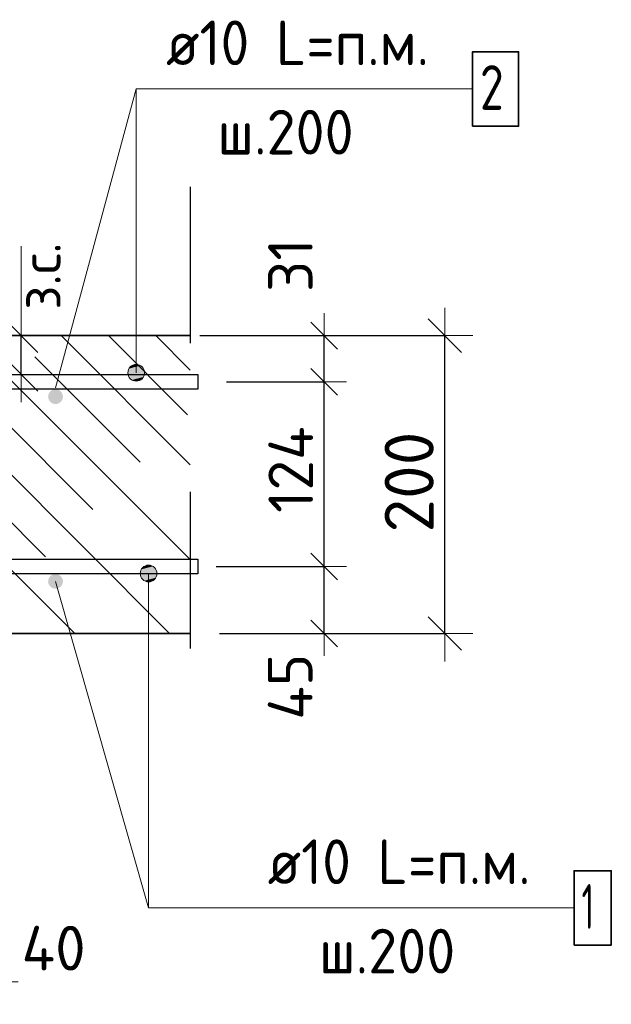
# Model space of a CAD drawing. Header units: metres. Extents: x -38 to 97, y -15 to 21.
# Tile 104 of 139: x 72.435 to 72.832, y 1.865 to 2.526. Entities that reach past the tile are written whole.
import ezdxf

# ---------------------------------------------------------------- set-up
doc = ezdxf.new("R2010")
doc.units = ezdxf.units.M
doc.header["$PDMODE"] = 65
doc.linetypes.add('______4', pattern=[0.135, 0.105, -0.03])
for name, color, linetype, lineweight in [('XR$6$Арм. стержнями верхней зоны', 180, 'Continuous', 35), ('XR$6$Арм. стержнями нижней зоны', 180, 'Continuous', 35), ('XR$6$Арм.стержн. Арматура края', 96, 'Continuous', 35), ('XR$6$ВК__отв в полу 1-2 эт', 220, 'Continuous', 25), ('XR$6$Размерная линия (1)', 7, 'Continuous', 13), ('XR$6$Размерная линия_ общее', 7, 'Continuous', 13)]:
    doc.layers.add(name, color=color, linetype=linetype, lineweight=lineweight)
doc.styles.add('ISOCPEUR', font='txt')
doc.dimstyles.new('DIMSTYLE_11', dxfattribs={"dimtxt": 0.033, "dimasz": 0.0375, "dimexe": 0, "dimexo": 0, "dimgap": 0.0165, "dimtad": 2, "dimdec": 0, "dimlfac": 1000, "dimrnd": 1, "dimzin": 12, "dimdsep": 46, "dimtxsty": 'ISOCPEUR', "dimblk1": 'ALL_ML_STRICH', "dimblk2": 'ALL_ML_STRICH', "dimsah": 1, "dimcen": 0, "dimclrd": 7, "dimclre": 256, "dimclrt": 7, "dimadec": 0, "dimazin": 0, "dimtfac": 1, "dimtdec": 0, "dimtix": 1, "dimtmove": 2, "dimatfit": 3, "dimfxl": 0, "dimtzin": 0, "dimlwd": 0, "dimlwe": -3, "dimarcsym": 0})
doc.dimstyles.new('DIMSTYLE_17', dxfattribs={"dimtxt": 0.033, "dimasz": 0.0375, "dimexe": 0, "dimexo": 0, "dimgap": 0.0165, "dimtad": 2, "dimdec": 0, "dimlfac": 1000, "dimrnd": 1, "dimzin": 12, "dimdsep": 46, "dimtxsty": 'ISOCPEUR', "dimblk1": 'ALL_ML_STRICH', "dimblk2": 'ALL_ML_STRICH', "dimsah": 1, "dimcen": 0, "dimclrd": 7, "dimclre": 256, "dimclrt": 7, "dimadec": 0, "dimazin": 0, "dimtfac": 1, "dimtdec": 0, "dimtix": 1, "dimtmove": 2, "dimatfit": 3, "dimfxl": 0, "dimtvp": 1.2, "dimtzin": 0, "dimlwd": 0, "dimlwe": -3, "dimarcsym": 0})
doc.dimstyles.new('DIMSTYLE_21', dxfattribs={"dimtxt": 0.03, "dimasz": 0.03, "dimexe": 0, "dimexo": 0, "dimgap": 0.015, "dimtad": 2, "dimdec": 0, "dimlfac": 1000, "dimrnd": 1, "dimzin": 12, "dimdsep": 46, "dimtxsty": 'ISOCPEUR', "dimblk1": 'ALL_ML_STRICH', "dimblk2": 'ALL_ML_STRICH', "dimsah": 1, "dimcen": 0, "dimclrd": 7, "dimclre": 256, "dimclrt": 7, "dimadec": 0, "dimazin": 0, "dimtfac": 1, "dimtdec": 0, "dimtix": 1, "dimtmove": 2, "dimatfit": 3, "dimfxl": 0, "dimtvp": 1.2, "dimtzin": 0, "dimlwd": 0, "dimlwe": -3, "dimarcsym": 0})
doc.dimstyles.new('DIMSTYLE_22', dxfattribs={"dimtxt": 0.03, "dimasz": 0.03, "dimexe": 0, "dimexo": 0, "dimgap": 0.015, "dimtad": 2, "dimdec": 0, "dimlfac": 1000, "dimrnd": 1, "dimzin": 12, "dimdsep": 46, "dimtxsty": 'ISOCPEUR', "dimblk1": 'ALL_ML_STRICH', "dimblk2": 'ALL_ML_STRICH', "dimsah": 1, "dimcen": 0, "dimclrd": 7, "dimclre": 256, "dimclrt": 7, "dimadec": 0, "dimazin": 0, "dimtfac": 1, "dimtdec": 0, "dimtix": 1, "dimtmove": 2, "dimatfit": 3, "dimfxl": 0, "dimtzin": 0, "dimlwd": 0, "dimlwe": -3, "dimarcsym": 0})
doc.dimstyles.new('DIMSTYLE_25', dxfattribs={"dimtxt": 0.03, "dimasz": 0.03, "dimexe": 0, "dimexo": 0, "dimgap": 0.015, "dimtad": 2, "dimdec": 0, "dimlfac": 1000, "dimrnd": 5, "dimzin": 12, "dimdsep": 46, "dimtxsty": 'ISOCPEUR', "dimblk1": 'ALL_ML_STRICH', "dimblk2": 'ALL_ML_STRICH', "dimsah": 1, "dimcen": 0, "dimclrd": 7, "dimclre": 256, "dimclrt": 7, "dimadec": 0, "dimazin": 0, "dimtfac": 1, "dimtdec": 0, "dimtix": 1, "dimtmove": 2, "dimatfit": 3, "dimfxl": 0, "dimtvp": 1.2, "dimtzin": 0, "dimlwd": 0, "dimlwe": -3, "dimarcsym": 0})

# ---------------------------------------------------------------- blocks, each defined once
blk = doc.blocks.new('ALL_ML_STRICH')
at = {"color": 0, "linetype": 'ByBlock', "lineweight": -2}
for p, q in [((0, -0.5), (0, 0.5)), ((-0.3, -0.3), (0.3, 0.3)), ((-1, 0), (0.5, 0))]:
    blk.add_line(p, q, dxfattribs=at)
blk = doc.blocks.new('*D1018')
at = {"layer": 'DEFPOINTS', "color": 7, "linetype": 'Continuous', "lineweight": 13, "transparency": 33554687}
for p in [(72.39559, 2.31411), (72.39559, 2.28811), (72.43558, 2.28811)]:
    blk.add_point(p, dxfattribs=at)
at = {"layer": 'XR$6$Размерная линия_ общее', "color": 253, "linetype": 'Continuous', "lineweight": -2, "true_color": 0xa0a0a0, "transparency": 33554687}
for p, q in [((72.41559, 2.31411), (72.43558, 2.31411)), ((72.41559, 2.28811), (72.43558, 2.28811))]:
    blk.add_line(p, q, dxfattribs=at)
at = {"layer": 'XR$6$Размерная линия_ общее', "color": 7, "linetype": 'Continuous', "lineweight": -2, "transparency": 33554687}
blk.add_line((72.43558, 2.28811), (72.43558, 2.31411), dxfattribs=at)
at = {"layer": 'XR$6$Размерная линия_ общее', "color": 7, "linetype": 'Continuous', "lineweight": 13, "transparency": 33554687, "xscale": 0.0375, "yscale": 0.0375, "zscale": 0.0375}
for p, rotation in [((72.43558, 2.31411), 90), ((72.43558, 2.28811), 270)]:
    blk.add_blockref('ALL_ML_STRICH', p, dxfattribs=dict(at, rotation=rotation))
at = {"layer": 'XR$6$Размерная линия_ общее', "color": 7, "linetype": 'Continuous', "lineweight": 13, "transparency": 33554687, "insert": (72.43511, 2.33147), "char_height": 0.027, "width": 0.00135, "attachment_point": 1, "rotation": 90, "line_spacing_factor": 0.60241, "style": 'ISOCPEUR'}
blk.add_mtext('з.с.', dxfattribs=at)
at = {"layer": 'XR$6$Размерная линия_ общее', "color": 7, "linetype": 'Continuous', "lineweight": 13, "transparency": 33554687, "insert": (72.41158, 2.35184), "char_height": 0.033, "width": 0.066, "attachment_point": 5, "rotation": 90, "style": 'ISOCPEUR'}
blk.add_mtext('\\A1;{26}', dxfattribs=at)
blk = doc.blocks.new('*D1042')
at = {"layer": 'DEFPOINTS', "color": 7, "linetype": 'Continuous', "lineweight": 13, "transparency": 33554687}
for p in [(72.37861, 1.99411), (72.41861, 1.95411), (72.37861, 1.88012)]:
    blk.add_point(p, dxfattribs=at)
at = {"layer": 'XR$6$Размерная линия (1)', "color": 9, "linetype": 'Continuous', "lineweight": -2, "true_color": 0xc7c7c7, "transparency": 33554687}
for p, q in [((72.37861, 1.97411), (72.37861, 1.88012)), ((72.41861, 1.93411), (72.41861, 1.88012))]:
    blk.add_line(p, q, dxfattribs=at)
at = {"layer": 'XR$6$Размерная линия (1)', "color": 7, "linetype": 'Continuous', "lineweight": -2, "transparency": 33554687}
blk.add_line((72.37861, 1.88012), (72.41861, 1.88012), dxfattribs=at)
at = {"layer": 'XR$6$Размерная линия (1)', "color": 7, "linetype": 'Continuous', "lineweight": 13, "transparency": 33554687, "xscale": 0.03, "yscale": 0.03, "zscale": 0.03, "rotation": 180}
blk.add_blockref('ALL_ML_STRICH', (72.37861, 1.88012), dxfattribs=at)
at = {"layer": 'XR$6$Размерная линия (1)', "color": 7, "linetype": 'Continuous', "lineweight": 13, "transparency": 33554687, "xscale": 0.03, "yscale": 0.03, "zscale": 0.03}
blk.add_blockref('ALL_ML_STRICH', (72.41861, 1.88012), dxfattribs=at)
at = {"layer": 'XR$6$Размерная линия (1)', "color": 7, "linetype": 'Continuous', "lineweight": 13, "transparency": 33554687, "insert": (72.45742, 1.90281), "char_height": 0.03, "width": 0.06, "attachment_point": 5, "style": 'ISOCPEUR'}
blk.add_mtext('\\A1;{40}', dxfattribs=at)
blk = doc.blocks.new('*D1049')
at = {"layer": 'DEFPOINTS', "color": 7, "linetype": 'Continuous', "lineweight": 13, "transparency": 33554687}
for p in [(72.54881, 2.31411), (72.54881, 2.11411), (72.72036, 2.11411)]:
    blk.add_point(p, dxfattribs=at)
at = {"layer": 'XR$6$Размерная линия_ общее', "color": 253, "linetype": 'Continuous', "lineweight": -2, "true_color": 0xa0a0a0, "transparency": 33554687}
for p, q in [((72.56881, 2.31411), (72.72036, 2.31411)), ((72.56881, 2.11411), (72.72036, 2.11411))]:
    blk.add_line(p, q, dxfattribs=at)
at = {"layer": 'XR$6$Размерная линия_ общее', "color": 7, "linetype": 'Continuous', "lineweight": -2, "transparency": 33554687}
blk.add_line((72.72036, 2.11411), (72.72036, 2.31411), dxfattribs=at)
at = {"layer": 'XR$6$Размерная линия_ общее', "color": 7, "linetype": 'Continuous', "lineweight": 13, "transparency": 33554687, "xscale": 0.0375, "yscale": 0.0375, "zscale": 0.0375}
for p, rotation in [((72.72036, 2.31411), 90), ((72.72036, 2.11411), 270)]:
    blk.add_blockref('ALL_ML_STRICH', p, dxfattribs=dict(at, rotation=rotation))
at = {"layer": 'XR$6$Размерная линия_ общее', "color": 7, "linetype": 'Continuous', "lineweight": 13, "transparency": 33554687, "insert": (72.69636, 2.21576), "char_height": 0.033, "width": 0.099, "attachment_point": 5, "rotation": 90, "style": 'ISOCPEUR'}
blk.add_mtext('\\A1;{200}', dxfattribs=at)
blk = doc.blocks.new('*D1050')
at = {"layer": 'DEFPOINTS', "color": 7, "linetype": 'Continuous', "lineweight": 13, "transparency": 33554687}
for p in [(72.54662, 2.15911), (72.55947, 2.11411), (72.63928, 2.11411)]:
    blk.add_point(p, dxfattribs=at)
at = {"layer": 'XR$6$Размерная линия (1)', "color": 9, "linetype": 'Continuous', "lineweight": -2, "true_color": 0xc7c7c7, "transparency": 33554687}
for p, q in [((72.56662, 2.15911), (72.63928, 2.15911)), ((72.57947, 2.11411), (72.63928, 2.11411))]:
    blk.add_line(p, q, dxfattribs=at)
at = {"layer": 'XR$6$Размерная линия (1)', "color": 7, "linetype": 'Continuous', "lineweight": -2, "transparency": 33554687}
blk.add_line((72.63928, 2.11411), (72.63928, 2.15911), dxfattribs=at)
at = {"layer": 'XR$6$Размерная линия (1)', "color": 7, "linetype": 'Continuous', "lineweight": 13, "transparency": 33554687, "xscale": 0.03, "yscale": 0.03, "zscale": 0.03}
for p, rotation in [((72.63928, 2.15911), 90), ((72.63928, 2.11411), 270)]:
    blk.add_blockref('ALL_ML_STRICH', p, dxfattribs=dict(at, rotation=rotation))
at = {"layer": 'XR$6$Размерная линия (1)', "color": 7, "linetype": 'Continuous', "lineweight": 13, "transparency": 33554687, "insert": (72.61642, 2.07837), "char_height": 0.03, "width": 0.06, "attachment_point": 5, "rotation": 90, "style": 'ISOCPEUR'}
blk.add_mtext('\\A1;{45}', dxfattribs=at)
blk = doc.blocks.new('*D1051')
at = {"layer": 'DEFPOINTS', "color": 7, "linetype": 'Continuous', "lineweight": 13, "transparency": 33554687}
for p in [(72.55365, 2.28311), (72.54662, 2.15911), (72.63928, 2.15911)]:
    blk.add_point(p, dxfattribs=at)
at = {"layer": 'XR$6$Размерная линия (1)', "color": 9, "linetype": 'Continuous', "lineweight": -2, "true_color": 0xc7c7c7, "transparency": 33554687}
for p, q in [((72.57365, 2.28311), (72.63928, 2.28311)), ((72.56662, 2.15911), (72.63928, 2.15911))]:
    blk.add_line(p, q, dxfattribs=at)
at = {"layer": 'XR$6$Размерная линия (1)', "color": 7, "linetype": 'Continuous', "lineweight": -2, "transparency": 33554687}
blk.add_line((72.63928, 2.15911), (72.63928, 2.28311), dxfattribs=at)
at = {"layer": 'XR$6$Размерная линия (1)', "color": 7, "linetype": 'Continuous', "lineweight": 13, "transparency": 33554687, "xscale": 0.03, "yscale": 0.03, "zscale": 0.03}
for p, rotation in [((72.63928, 2.28311), 90), ((72.63928, 2.15911), 270)]:
    blk.add_blockref('ALL_ML_STRICH', p, dxfattribs=dict(at, rotation=rotation))
at = {"layer": 'XR$6$Размерная линия (1)', "color": 7, "linetype": 'Continuous', "lineweight": 13, "transparency": 33554687, "insert": (72.61678, 2.22411), "char_height": 0.03, "width": 0.09, "attachment_point": 5, "rotation": 90, "style": 'ISOCPEUR'}
blk.add_mtext('\\A1;{124}', dxfattribs=at)
blk = doc.blocks.new('*D1052')
at = {"layer": 'DEFPOINTS', "color": 7, "linetype": 'Continuous', "lineweight": 13, "transparency": 33554687}
for p in [(72.53578, 2.31411), (72.55365, 2.28311), (72.63928, 2.28311)]:
    blk.add_point(p, dxfattribs=at)
at = {"layer": 'XR$6$Размерная линия (1)', "color": 9, "linetype": 'Continuous', "lineweight": -2, "true_color": 0xc7c7c7, "transparency": 33554687}
for p, q in [((72.55578, 2.31411), (72.63928, 2.31411)), ((72.57365, 2.28311), (72.63928, 2.28311))]:
    blk.add_line(p, q, dxfattribs=at)
at = {"layer": 'XR$6$Размерная линия (1)', "color": 7, "linetype": 'Continuous', "lineweight": -2, "transparency": 33554687}
blk.add_line((72.63928, 2.28311), (72.63928, 2.31411), dxfattribs=at)
at = {"layer": 'XR$6$Размерная линия (1)', "color": 7, "linetype": 'Continuous', "lineweight": 13, "transparency": 33554687, "xscale": 0.03, "yscale": 0.03, "zscale": 0.03}
for p, rotation in [((72.63928, 2.31411), 90), ((72.63928, 2.28311), 270)]:
    blk.add_blockref('ALL_ML_STRICH', p, dxfattribs=dict(at, rotation=rotation))
at = {"layer": 'XR$6$Размерная линия (1)', "color": 7, "linetype": 'Continuous', "lineweight": 13, "transparency": 33554687, "insert": (72.61654, 2.3614), "char_height": 0.03, "width": 0.06, "attachment_point": 5, "rotation": 90, "style": 'ISOCPEUR'}
blk.add_mtext('\\A1;{31}', dxfattribs=at)

msp = doc.modelspace()

# ---------------------------------------------------------------- hatches: boundary and pattern name
at = {"linetype": 'Continuous', "lineweight": 13, "transparency": 33554687}
h = msp.add_hatch(dxfattribs=at)
h.set_pattern_fill('__________540', scale=0.015, style=0, pattern_type=2)
h.set_pattern_definition([(135, (0, 0), (-0.031819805, -0.031819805), [0.4, -0.05, 0, -0.05]), (135, (-0.01591, -0.01591), (-0.031819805, -0.031819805), [0.8, -0.1, 0.1, -0.1])])
h.paths.add_polyline_path([(72.11868, 2.31411), (72.11868, 2.11411), (72.54928, 2.11411), (72.54928, 2.31411)], flags=0)
at = {"layer": 'XR$6$Арм. стержнями верхней зоны', "linetype": 'Continuous', "lineweight": 13, "transparency": 33554687}
for points in [[(72.51012, 2.294), (72.51575, 2.294), (72.51294, 2.29479)], [(72.51777, 2.29197), (72.5081, 2.29197), (72.50731, 2.28916)], [(72.51777, 2.29197), (72.50731, 2.28916), (72.51856, 2.28916)], [(72.51856, 2.28916), (72.50731, 2.28916), (72.5081, 2.28635)], [(72.51575, 2.294), (72.51012, 2.294), (72.5081, 2.29197)], [(72.51575, 2.294), (72.5081, 2.29197), (72.51777, 2.29197)], [(72.51856, 2.28916), (72.5081, 2.28635), (72.51777, 2.28635)], [(72.51777, 2.28635), (72.5081, 2.28635), (72.51012, 2.28432)], [(72.51777, 2.28635), (72.51012, 2.28432), (72.51575, 2.28432)], [(72.51575, 2.28432), (72.51012, 2.28432), (72.51294, 2.28354)]]:
    msp.add_hatch(color=7, dxfattribs=at).paths.add_polyline_path(points)
at = {"layer": 'XR$6$Арм. стержнями верхней зоны', "linetype": 'Continuous', "lineweight": 50, "transparency": 33554687}
msp.add_hatch(color=4, dxfattribs=at).paths.add_polyline_path([(72.46368, 2.27311), (72.4633, 2.27502), (72.46222, 2.27665), (72.4606, 2.27773), (72.45868, 2.27811), (72.45677, 2.27773), (72.45515, 2.27665), (72.45406, 2.27502), (72.45368, 2.27311), (72.45406, 2.2712), (72.45515, 2.26958), (72.45677, 2.26849), (72.45868, 2.26811), (72.4606, 2.26849), (72.46222, 2.26958), (72.4633, 2.2712)])
at = {"layer": 'XR$6$Арм. стержнями нижней зоны', "linetype": 'Continuous', "lineweight": 13, "transparency": 33554687}
for points in [[(72.51562, 2.15437), (72.52687, 2.15437), (72.52608, 2.15718)], [(72.51562, 2.15437), (72.52608, 2.15718), (72.5164, 2.15718)], [(72.5164, 2.15718), (72.52608, 2.15718), (72.52405, 2.1592)], [(72.5164, 2.15718), (72.52405, 2.1592), (72.51843, 2.1592)], [(72.51843, 2.1592), (72.52405, 2.1592), (72.52124, 2.15999)], [(72.5164, 2.15155), (72.52687, 2.15437), (72.51562, 2.15437)], [(72.5164, 2.15155), (72.52608, 2.15155), (72.52687, 2.15437)], [(72.51843, 2.14953), (72.52608, 2.15155), (72.5164, 2.15155)], [(72.51843, 2.14953), (72.52405, 2.14953), (72.52608, 2.15155)], [(72.52405, 2.14953), (72.51843, 2.14953), (72.52124, 2.14874)]]:
    msp.add_hatch(color=7, dxfattribs=at).paths.add_polyline_path(points)
at = {"layer": 'XR$6$Арм. стержнями нижней зоны', "linetype": 'Continuous', "lineweight": 50, "transparency": 33554687}
msp.add_hatch(color=4, dxfattribs=at).paths.add_polyline_path([(72.46368, 2.14911), (72.4633, 2.15102), (72.46222, 2.15265), (72.4606, 2.15373), (72.45868, 2.15411), (72.45677, 2.15373), (72.45515, 2.15265), (72.45406, 2.15102), (72.45368, 2.14911), (72.45406, 2.1472), (72.45515, 2.14558), (72.45677, 2.14449), (72.45868, 2.14411), (72.4606, 2.14449), (72.46222, 2.14558), (72.4633, 2.1472)])

# ---------------------------------------------------------------- linework, layer by layer
at = {"color": 7, "linetype": '______4', "lineweight": 25, "transparency": 33554687}
msp.add_line((72.54928, 2.41411), (72.54928, 2.01411), dxfattribs=at)
at = {"color": 7, "linetype": 'Continuous', "lineweight": 13, "transparency": 33554687}
msp.add_line((72.43558, 2.31411), (72.43558, 2.37411), dxfattribs=at)
at = {"color": 7, "linetype": 'Continuous', "lineweight": 35, "transparency": 33554687}
for p, q in [((72.54928, 2.31411), (72.11868, 2.31411)), ((72.41868, 2.11411), (72.54928, 2.11411))]:
    msp.add_line(p, q, dxfattribs=at)
at = {"layer": 'XR$6$Арм. стержнями верхней зоны', "color": 7, "linetype": 'Continuous', "lineweight": 13, "transparency": 33554687}
for p, q in [((72.51294, 2.47971), (72.73894, 2.47971)), ((72.51294, 2.47971), (72.51294, 2.28916)), ((72.51294, 2.29479), (72.51294, 2.29479)), ((72.50731, 2.28916), (72.50731, 2.28916)), ((72.51856, 2.28916), (72.51856, 2.28916)), ((72.51294, 2.28354), (72.51294, 2.28354))]:
    msp.add_line(p, q, dxfattribs=at)
at = {"layer": 'XR$6$Арм. стержнями верхней зоны', "color": 7, "linetype": 'Continuous', "lineweight": 35, "transparency": 33554687}
msp.add_lwpolyline([(72.73894, 2.45471), (72.76994, 2.45471), (72.76994, 2.50471), (72.73894, 2.50471), (72.73894, 2.45471)], dxfattribs=at)
at = {"layer": 'XR$6$Арм. стержнями верхней зоны', "color": 4, "linetype": 'Continuous', "lineweight": 25, "transparency": 33554687}
msp.add_lwpolyline([(72.13869, 2.28811), (72.55428, 2.28811), (72.55428, 2.27811), (72.13869, 2.27811), (72.13869, 2.28811)], dxfattribs=at)
msp.add_lwpolyline([(72.13869, 2.28811), (72.55428, 2.28811), (72.55428, 2.27811), (72.13869, 2.27811), (72.13869, 2.28811)], dxfattribs=at)
at = {"layer": 'XR$6$Арм. стержнями верхней зоны', "color": 7, "linetype": 'Continuous', "lineweight": 13, "transparency": 33554687}
msp.add_circle((72.51294, 2.28916), 0.00563, dxfattribs=at)
at = {"layer": 'XR$6$Арм. стержнями нижней зоны', "color": 7, "linetype": 'Continuous', "lineweight": 13, "transparency": 33554687}
for p, q in [((72.52124, 2.15999), (72.52124, 2.15999)), ((72.51562, 2.15437), (72.51562, 2.15437)), ((72.52124, 1.92985), (72.52124, 2.15437)), ((72.52124, 2.14874), (72.52124, 2.14874)), ((72.52687, 2.15437), (72.52687, 2.15437)), ((72.52124, 1.92985), (72.80724, 1.92985))]:
    msp.add_line(p, q, dxfattribs=at)
at = {"layer": 'XR$6$Арм. стержнями нижней зоны', "color": 4, "linetype": 'Continuous', "lineweight": 25, "transparency": 33554687}
msp.add_lwpolyline([(72.1387, 2.16411), (72.55428, 2.16411), (72.55428, 2.15411), (72.1387, 2.15411), (72.1387, 2.16411)], dxfattribs=at)
msp.add_lwpolyline([(72.1387, 2.16411), (72.55428, 2.16411), (72.55428, 2.15411), (72.1387, 2.15411), (72.1387, 2.16411)], dxfattribs=at)
at = {"layer": 'XR$6$Арм. стержнями нижней зоны', "color": 7, "linetype": 'Continuous', "lineweight": 35, "transparency": 33554687}
msp.add_lwpolyline([(72.80724, 1.90485), (72.83224, 1.90485), (72.83224, 1.95485), (72.80724, 1.95485), (72.80724, 1.90485)], dxfattribs=at)
at = {"layer": 'XR$6$Арм. стержнями нижней зоны', "color": 7, "linetype": 'Continuous', "lineweight": 13, "transparency": 33554687}
msp.add_circle((72.52124, 2.15437), 0.00563, dxfattribs=at)
at = {"layer": 'XR$6$Арм.стержн. Арматура края', "color": 4, "linetype": 'Continuous', "lineweight": 25, "transparency": 33554687}
for points in [[(72.16721, 2.28811), (72.55428, 2.28811), (72.55428, 2.27811), (72.1679, 2.27811)], [(72.16721, 2.28811), (72.55428, 2.28811), (72.55428, 2.27811), (72.1679, 2.27811)], [(72.1679, 2.16411), (72.55428, 2.16411), (72.55428, 2.15411)], [(72.1679, 2.16411), (72.55428, 2.16411), (72.55428, 2.15411)], [(72.55428, 2.15411), (72.16721, 2.15411)], [(72.55428, 2.15411), (72.16721, 2.15411)]]:
    msp.add_lwpolyline(points, dxfattribs=at)
at = {"layer": 'XR$6$ВК__отв в полу 1-2 эт', "color": 7, "linetype": 'Continuous', "lineweight": 13, "transparency": 33554687}
for p, q in [((72.45868, 2.27911), (72.51294, 2.47971)), ((72.45868, 2.14911), (72.52124, 1.92985))]:
    msp.add_line(p, q, dxfattribs=at)

# ---------------------------------------------------------------- texts
at = {"layer": 'XR$6$Арм. стержнями верхней зоны', "color": 7, "linetype": 'Continuous', "lineweight": 25, "transparency": 33554687, "char_height": 0.03, "attachment_point": 7, "style": 'ISOCPEUR'}
for s, insert, width in [('\\W0.94;ø10 L=п.м.', (72.53294, 2.49571), 0.199983), ('\\W0.78;2', (72.74394, 2.46571), 0.0326407), ('\\W0.95;ш.200 ', (72.56744, 2.43571), 0.1311997)]:
    msp.add_mtext(s, dxfattribs=dict(at, insert=insert, width=width))
at = {"layer": 'XR$6$Арм. стержнями нижней зоны', "color": 7, "linetype": 'Continuous', "lineweight": 25, "transparency": 33554687, "char_height": 0.03, "attachment_point": 7, "style": 'ISOCPEUR'}
for s, insert, width in [('\\W0.94;ø10 L=п.м.', (72.60124, 1.94585), 0.1999832), ('\\W0.56;1', (72.81224, 1.91585), 0.0233333), ('\\W0.95;ш.200 ', (72.63574, 1.88585), 0.1311995)]:
    msp.add_mtext(s, dxfattribs=dict(at, insert=insert, width=width))

# ---------------------------------------------------------------- dimensions: what is measured, and where the dimension line sits
at = {"layer": 'XR$6$Размерная линия (1)', "color": 7, "linetype": 'Continuous', "lineweight": 13, "transparency": 33554687}
for base, p1, p2, dimstyle, picture, middle in [((72.63928, 2.31411), (72.57365, 2.28311), (72.55578, 2.31411), 'DIMSTYLE_21', '*D1052', (72.61654, 2.3614)), ((72.63928, 2.28311), (72.56662, 2.15911), (72.57365, 2.28311), 'DIMSTYLE_22', '*D1051', (72.61678, 2.22411)), ((72.63928, 2.15911), (72.57947, 2.11411), (72.56662, 2.15911), 'DIMSTYLE_21', '*D1050', (72.61642, 2.07837))]:
    dim = msp.add_linear_dim(base=base, p1=p1, p2=p2, angle=90, dimstyle=dimstyle, override={"dimpost": '<>', "dimclrd": 7, "dimclre": 9, "dimclrt": 7, "dimlwd": 0, "dimlwe": 65533}, dxfattribs=at)
    dim.commit()
    dim.dimension.update_dxf_attribs({"geometry": picture, "text_midpoint": middle, "dimtype": 160})
dim = msp.add_linear_dim(base=(72.41861, 1.88012), p1=(72.37861, 1.97411), p2=(72.41861, 1.93411), dimstyle='DIMSTYLE_25', override={"dimpost": '<>', "dimclrd": 7, "dimclre": 9, "dimclrt": 7, "dimlwd": 0, "dimlwe": 65533}, dxfattribs=at)
dim.commit()
dim.dimension.update_dxf_attribs({"geometry": '*D1042', "text_midpoint": (72.45742, 1.90281), "dimtype": 160})
at = {"layer": 'XR$6$Размерная линия_ общее', "color": 7, "linetype": 'Continuous', "lineweight": 13, "transparency": 33554687}
dim = msp.add_linear_dim(base=(72.43558, 2.31411), p1=(72.41559, 2.28811), p2=(72.41559, 2.31411), angle=90, text='<>\\Xз.с.', dimstyle='DIMSTYLE_17', override={"dimpost": '<>', "dimclrd": 7, "dimclre": 253, "dimclrt": 7, "dimlwd": 0, "dimlwe": 65533}, dxfattribs=at)
dim.commit()
dim.dimension.update_dxf_attribs({"geometry": '*D1018', "text_midpoint": (72.41158, 2.35184), "dimtype": 160})
dim = msp.add_linear_dim(base=(72.72036, 2.31411), p1=(72.56881, 2.11411), p2=(72.56881, 2.31411), angle=90, dimstyle='DIMSTYLE_11', override={"dimpost": '<>', "dimclrd": 7, "dimclre": 253, "dimclrt": 7, "dimlwd": 0, "dimlwe": 65533}, dxfattribs=at)
dim.commit()
dim.dimension.update_dxf_attribs({"geometry": '*D1049', "text_midpoint": (72.69636, 2.21576), "dimtype": 160})

doc.saveas('drawing.dxf')
